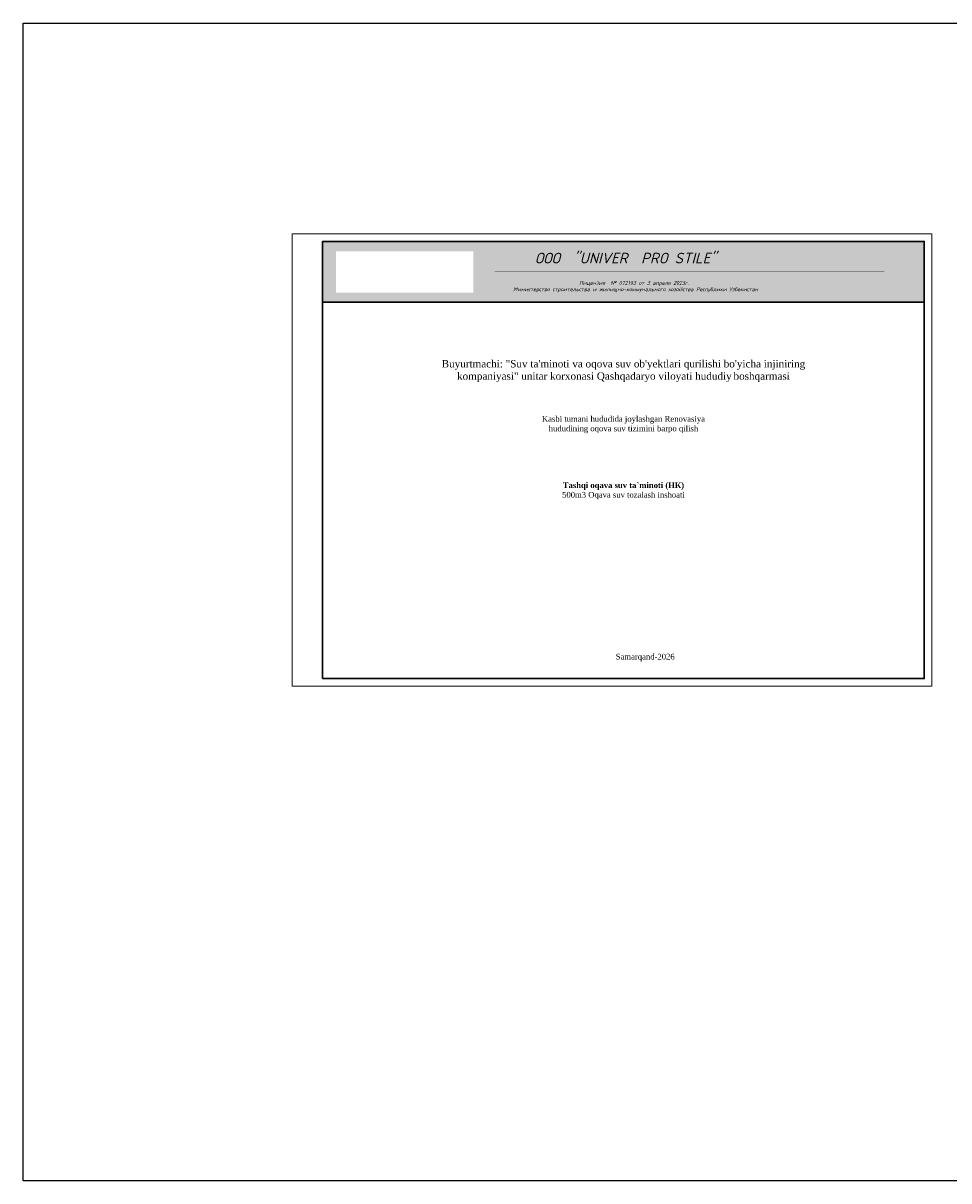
# Model space of a CAD drawing. Extents: x -119078 to 1619993, y 264752 to 340742.
# Tile 1 of 220: x -119078 to -58297, y 264752 to 340742. Entities that reach past the tile are written whole.
import ezdxf

# ---------------------------------------------------------------- set-up
doc = ezdxf.new("R2010")
doc.units = 0
doc.header["$MEASUREMENT"] = 0
doc.linetypes.add('CONTI', pattern=[0])
doc.layers.get('0').update_dxf_attribs({"color": 250, "linetype": 'CONTI'})
doc.layers.add('Рамка  штамп', color=7, linetype='Continuous', lineweight=30)
doc.layers.add('Формат', color=7, linetype='Continuous', lineweight=25)
doc.layers.add('Титульный лист', color=7, linetype='Continuous')
doc.layers.add('Ярлык', color=1, linetype='Continuous')
doc.styles.add('ISO', font='times.ttf')
doc.styles.add('style1', font='ARIALN.TTF')

msp = doc.modelspace()

# ---------------------------------------------------------------- hatches: boundary and pattern name
at = {"layer": 'Формат', "linetype": 'Continuous', "lineweight": 0, "ltscale": 100, "true_color": 0x7d8c78}
h = msp.add_hatch(color=8, dxfattribs=at)
h.dxf.hatch_style = 1
h.set_gradient(color1=(213, 231, 226), color2=(164, 203, 192), one_color=1, tint=0.72, name='INVCYLINDER')
h.paths.add_polyline_path([(-99413.324, 326420.375), (-59913.324, 326420.375), (-59913.324, 322420.375), (-99413.324, 322420.375)])
h.paths.add_polyline_path([(-98545.176, 323049.806), (-98545.176, 325768.521), (-89516.779, 325768.521), (-89516.779, 323049.806)], flags=16)

# ---------------------------------------------------------------- linework, layer by layer
at = {"color": 3}
msp.add_lwpolyline([(919564.339, 264752.208), (-119077.586, 264752.208), (-119077.586, 340741.932), (919564.339, 340741.932)], close=True, dxfattribs=at)
at = {"layer": 'Рамка  штамп', "color": 7, "linetype": 'Continuous', "lineweight": 15, "ltscale": 100}
msp.add_lwpolyline([(-101413.324, 297220.375), (-59413.324, 297220.375), (-59413.324, 326920.375), (-101413.324, 326920.375), (-101413.324, 297220.375)], dxfattribs=at)
at = {"layer": 'Рамка  штамп', "color": 7, "linetype": 'Continuous', "lineweight": 30, "ltscale": 100}
msp.add_lwpolyline([(-99413.324, 297720.375), (-59913.324, 297720.375), (-59913.324, 326420.375), (-99413.324, 326420.375), (-99413.324, 297720.375)], dxfattribs=at)
at = {"layer": 'Формат', "color": 18, "linetype": 'Continuous', "lineweight": 30, "ltscale": 100, "true_color": 0x000000}
msp.add_lwpolyline([(-99413.324, 326420.375), (-59913.324, 326420.375), (-59913.324, 322420.375), (-99413.324, 322420.375)], close=True, dxfattribs=at)
at = {"layer": 'Ярлык', "color": 167, "linetype": 'Continuous', "lineweight": 30, "true_color": 0x3e4e7e, "const_width": 39.131}
msp.add_lwpolyline([(-88119.54, 324420.375), (-62527.174, 324420.375)], dxfattribs=at)

# ---------------------------------------------------------------- texts
at = {"layer": 'Титульный лист', "linetype": 'Continuous', "ltscale": 1000, "insert": (-99413.324, 322300.293), "char_height": 375, "width": 39500, "attachment_point": 1, "style": 'style1'}
msp.add_mtext('\\pxi5667.47;{\\fTimes New Roman|b0|i0|c204|p18;\\P\\pi5659.722,l7.734;\\P\\pi0,l0,qc;\\H1.29132x;\\C7;\\P\\P\\PBuyurtmachi: "Suv ta\'minoti va oqova suv ob\'yektlari qurilishi bo\'yicha injiniring\\Pkompaniyasi" unitar korxonasi Qashqadaryo viloyati hududiy\\H0.64533x;\\C256; \\H1.54959x;\\C7;boshqarmasi    \\H0.7744x;\\C256;\\P\\pi5667.47,q*;\\P\\pi0;\\P\\pqc;\\H1.29132x;\\C7;                                          \\P\\H0.77778x;Kasbi tumani hududida joylashgan Renovasiya \\Phududining oqova suv tizimini barpo\\C256; qilish\\H1.14286x;\\P\\pi56.48064,q*;\\H0.8712x; \\P\\pi49.3234;                                                                             \\P\\pi0,qc;                                                                          \\P\\pi54.61979,q*;\\H0.96x;\\C256;\\c0;                                                             \\P\\pi0,qc;\\fTimes New Roman|b1|i0|c204|p18;\\H1.04167x;\\C256;^I^I                                                                      \\PTashqi oqava suv ta`minoti (НК)\\fTimes New Roman|b0|i0|c0|p18;\\P500m3 \\H1x;Oqava s\\H1x;uv tozalash inshoati \\fTimes New Roman|b0|i0|c204|p18;\\P\\pi5667.47,q*;\\P\\P\\pi56.6747;\\P\\P\\pi5659.51331;                                         \\P\\pi5667.47;\\P\\pi56.6747;\\P\\pi7084.194;\\P\\P\\pi0;\\P\\pi41.53759;                                                                              \\P\\pi53.18152;                  \\P\\pi46.19516;                                                      \\P\\P\\P\\pi56.6747;\\P\\pi51.31931;\\C256;\\c0;Samarqand-\\C256;2026}', dxfattribs=at)
at = {"layer": 'Ярлык', "color": 165, "lineweight": 50, "char_height": 253.56783, "attachment_point": 1, "style": 'ISO'}
for s, insert, width in [('\\pi5485.19957;{\\fISOCPEUR|b0|i1|c204|p34;\\H2.7606x;\\C167;\\c8277566;ООО  \\fISOCPEUR|b0|i1|c0|p34;"UNIVER  PRO STILE"\\fISOCPEUR|b1|i1|c204|p34;\\Q15;\\T1.25; \\fArial|b1|i0|c204|p34;\\H0.36224x;\\T1.15;   \\fArial|b0|i0|c204|p34;\\T1;          }', (-90957.556, 325671.286), 25625.47242), ('{\\C167;\\c8277566;             \\P\\P\\pi6540.45083;\\fISOCPEUR|b0|i1|c204|p34;\\H0.98593x;Лицензия  \\fISOCPEUR|b0|i1|c0|p34;№ 072193 \\fISOCPEUR|b0|i1|c204|p34;от \\fISOCPEUR|b0|i1|c0|p34;3 \\fISOCPEUR|b0|i1|c204|p34;апреля \\fISOCPEUR|b0|i1|c0|p34;202\\fISOCPEUR|b0|i1|c204|p34;3г\\fISOCPEUR|b0|i1|c0|p34;. \\P\\pi2223.49782;\\fISOCPEUR|b0|i1|c204|p34;Министерство строительства и жилищно-коммунального хозяйства Республики Узбекистан}', (-89126.802, 324659.709), 19682.04146)]:
    msp.add_mtext(s, dxfattribs=dict(at, insert=insert, width=width))

doc.saveas('drawing.dxf')
